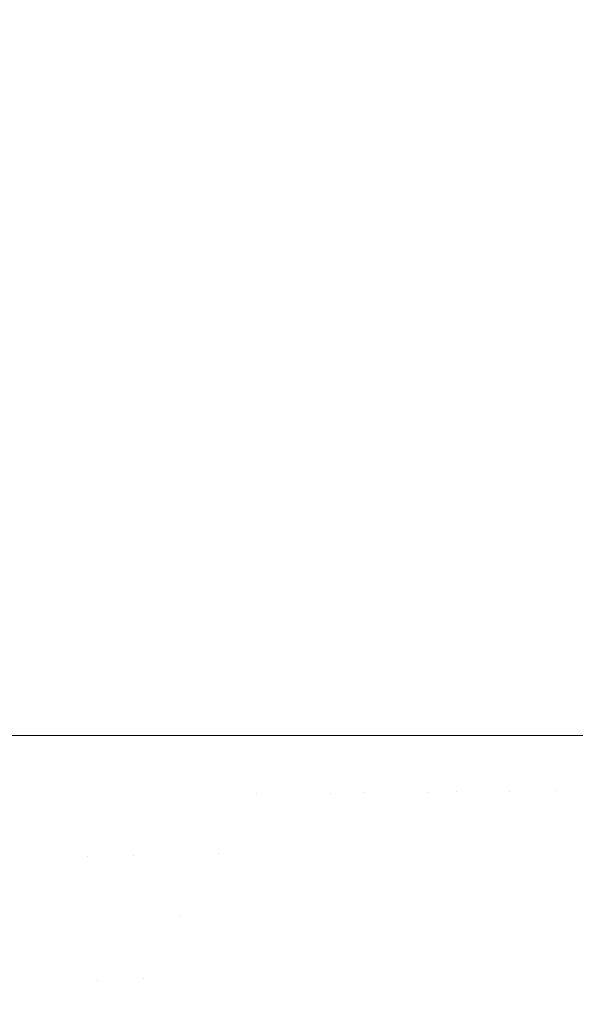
# Model space of a CAD drawing. Header units: centimetres. Extents: x -44.1 to 45.2, y 4.2 to 6.
# Tile 162 of 256: x -14.139 to -14.1064, y 4.6844 to 4.7423. Entities that reach past the tile are written whole.
import ezdxf

# ---------------------------------------------------------------- set-up
doc = ezdxf.new("R2010")
doc.units = ezdxf.units.CM
doc.header["$LTSCALE"] = 2.54
doc.layers.add('Lucido design-1', color=7, linetype='Continuous')

# ---------------------------------------------------------------- blocks, each defined once
blk = doc.blocks.new('Gruppo-4-1')
at = {"color": 7, "linetype": 'Continuous', "lineweight": 9}
blk.add_3dface([(-43.918995, 5.900212, -2276.22217), (-43.918995, 4.300212, -2276.22217), (45.04592, 4.300212, -2276.22217), (45.04592, 5.900212, -2276.22217)], dxfattribs=at)
for points, invisible_edges in [([(-14.140853, 5.900212, -2276.989936), (-14.137209, 5.900212, -2276.987522), (-14.137209, 4.700212, -2276.987522), (-14.140986, 4.700212, -2276.990024)], 10), ([(-14.135263, 4.700212, -2276.98612), (-14.137209, 4.700212, -2276.987522), (-14.137209, 5.900212, -2276.987522), (-14.134823, 5.900212, -2276.985803)], 10), ([(-14.134823, 5.900212, -2276.985803), (-14.132867, 5.900212, -2276.984394), (-14.132867, 4.700212, -2276.984394), (-14.135263, 4.700212, -2276.98612)], 10), ([(-14.132867, 5.900212, -2276.984394), (-14.131903, 5.900212, -2276.98364), (-14.128895, 4.700212, -2276.981289), (-14.130002, 4.700212, -2276.982154)], 10), ([(-14.130002, 4.700212, -2276.982154), (-14.132867, 4.700212, -2276.984394), (-14.132867, 5.900212, -2276.984394)], 10), ([(-14.131903, 5.900212, -2276.98364), (-14.128895, 5.900212, -2276.981289), (-14.128895, 4.700212, -2276.981289)], 10), ([(-14.128895, 5.900212, -2276.981289), (-14.126305, 5.900212, -2276.979095), (-14.125266, 4.700212, -2276.978215), (-14.127548, 4.700212, -2276.980148)], 10), ([(-14.127548, 4.700212, -2276.980148), (-14.128895, 4.700212, -2276.981289), (-14.128895, 5.900212, -2276.981289)], 10), ([(-14.126305, 5.900212, -2276.979095), (-14.125266, 5.900212, -2276.978215), (-14.125266, 4.700212, -2276.978215)], 10), ([(-14.125266, 5.900212, -2276.978215), (-14.123637, 5.900212, -2276.976719), (-14.122974, 4.700212, -2276.976112), (-14.125193, 4.700212, -2276.978147)], 10), ([(-14.125193, 4.700212, -2276.978147), (-14.125266, 4.700212, -2276.978215), (-14.125266, 5.900212, -2276.978215)], 10), ([(-14.123637, 5.900212, -2276.976719), (-14.121956, 5.900212, -2276.975178), (-14.121956, 4.700212, -2276.975178), (-14.122974, 4.700212, -2276.976112)], 10), ([(-14.120856, 4.700212, -2276.974085), (-14.121956, 4.700212, -2276.975178), (-14.121956, 5.900212, -2276.975178), (-14.121056, 5.900212, -2276.974284)], 10), ([(-14.121056, 5.900212, -2276.974284), (-14.11894, 5.900212, -2276.972183), (-14.11894, 4.700212, -2276.972183), (-14.120856, 4.700212, -2276.974085)], 10), ([(-14.11894, 5.900212, -2276.972183), (-14.116192, 5.900212, -2276.969229), (-14.116192, 4.700212, -2276.969229), (-14.118832, 4.700212, -2276.972067)], 10), ([(-14.118832, 4.700212, -2276.972067), (-14.11894, 4.700212, -2276.972183), (-14.11894, 5.900212, -2276.972183)], 10), ([(-14.116192, 5.900212, -2276.969229), (-14.113932, 5.900212, -2276.966602), (-14.113803, 4.700212, -2276.966451), (-14.115136, 4.700212, -2276.968002)], 10), ([(-14.115136, 4.700212, -2276.968002), (-14.116192, 4.700212, -2276.969229), (-14.116192, 5.900212, -2276.969229)], 10), ([(-14.113932, 5.900212, -2276.966602), (-14.113803, 5.900212, -2276.966451), (-14.113803, 4.700212, -2276.966451)], 10), ([(-14.111528, 4.700212, -2276.963589), (-14.113431, 4.700212, -2276.965984), (-14.113803, 5.900212, -2276.966451), (-14.111789, 5.900212, -2276.963917)], 10), ([(-14.113431, 4.700212, -2276.965984), (-14.113803, 4.700212, -2276.966451), (-14.113803, 5.900212, -2276.966451)], 10), ([(-14.111789, 5.900212, -2276.963917), (-14.111528, 5.900212, -2276.963589), (-14.111528, 4.700212, -2276.963589)], 10), ([(-14.111528, 5.900212, -2276.963589), (-14.109467, 5.900212, -2276.960771), (-14.109467, 4.700212, -2276.960771), (-14.110333, 4.700212, -2276.961955)], 10), ([(-14.110333, 4.700212, -2276.961955), (-14.111528, 4.700212, -2276.963589), (-14.111528, 5.900212, -2276.963589)], 10), ([(-14.107603, 5.900212, -2276.957998), (-14.107603, 4.700212, -2276.957998), (-14.109467, 4.700212, -2276.960771), (-14.109467, 5.900212, -2276.960771)], 5), ([(-14.107603, 5.900212, -2276.957998), (-14.105923, 5.900212, -2276.955266), (-14.105923, 4.700212, -2276.955266), (-14.107592, 4.700212, -2276.957979)], 10), ([(-14.107592, 4.700212, -2276.957979), (-14.107603, 4.700212, -2276.957998), (-14.107603, 5.900212, -2276.957998)], 10), ([(-14.137863, 4.693077, -2276.988101), (-14.140785, 4.693022, -2276.990039), (-14.140986, 4.700212, -2276.990024), (-14.137209, 4.700212, -2276.987522)], 11), ([(-14.13506, 4.69313, -2276.986141), (-14.137863, 4.693077, -2276.988101), (-14.137209, 4.700212, -2276.987522)], 11), ([(-14.137209, 4.700212, -2276.987522), (-14.135263, 4.700212, -2276.98612), (-14.13506, 4.69313, -2276.986141)], 10), ([(-14.13506, 4.69313, -2276.986141), (-14.135263, 4.700212, -2276.98612), (-14.132867, 4.700212, -2276.984394)], 9), ([(-14.132867, 4.700212, -2276.984394), (-14.132374, 4.693181, -2276.984163), (-14.13506, 4.69313, -2276.986141)], 11), ([(-14.132867, 4.700212, -2276.984394), (-14.130002, 4.700212, -2276.982154), (-14.129804, 4.69323, -2276.98217), (-14.132374, 4.693181, -2276.984163)], 14), ([(-14.129804, 4.69323, -2276.98217), (-14.130002, 4.700212, -2276.982154), (-14.128895, 4.700212, -2276.981289)], 9), ([(-14.127349, 4.693276, -2276.980164), (-14.129804, 4.69323, -2276.98217), (-14.128895, 4.700212, -2276.981289)], 11), ([(-14.128895, 4.700212, -2276.981289), (-14.127548, 4.700212, -2276.980148), (-14.127349, 4.693276, -2276.980164)], 10), ([(-14.127548, 4.700212, -2276.980148), (-14.125266, 4.700212, -2276.978215), (-14.125147, 4.696793, -2276.978149)], 10), ([(-14.125147, 4.696793, -2276.978149), (-14.127349, 4.693276, -2276.980164), (-14.127548, 4.700212, -2276.980148)], 11), ([(-14.125266, 4.700212, -2276.978215), (-14.125193, 4.700212, -2276.978147), (-14.125147, 4.696793, -2276.978149)], 10), ([(-14.125147, 4.696793, -2276.978149), (-14.125193, 4.700212, -2276.978147), (-14.122974, 4.700212, -2276.976112), (-14.122917, 4.696814, -2276.976126)], 13), ([(-14.122917, 4.696814, -2276.976126), (-14.122974, 4.700212, -2276.976112), (-14.121956, 4.700212, -2276.975178)], 9), ([(-14.120797, 4.696834, -2276.974099), (-14.122917, 4.696814, -2276.976126), (-14.121956, 4.700212, -2276.975178)], 11), ([(-14.121956, 4.700212, -2276.975178), (-14.120856, 4.700212, -2276.974085), (-14.120797, 4.696834, -2276.974099)], 10), ([(-14.120797, 4.696834, -2276.974099), (-14.120856, 4.700212, -2276.974085), (-14.11894, 4.700212, -2276.972183)], 9), ([(-14.11894, 4.700212, -2276.972183), (-14.118786, 4.696853, -2276.972069), (-14.120797, 4.696834, -2276.974099)], 11), ([(-14.11894, 4.700212, -2276.972183), (-14.118832, 4.700212, -2276.972067), (-14.118786, 4.696853, -2276.972069)], 10), ([(-14.118786, 4.696853, -2276.972069), (-14.118832, 4.700212, -2276.972067), (-14.116192, 4.700212, -2276.969229), (-14.116881, 4.69687, -2276.97004)], 13), ([(-14.11508, 4.696887, -2276.968013), (-14.116881, 4.69687, -2276.97004), (-14.116192, 4.700212, -2276.969229)], 11), ([(-14.116192, 4.700212, -2276.969229), (-14.115136, 4.700212, -2276.968002), (-14.11508, 4.696887, -2276.968013)], 10), ([(-14.11508, 4.696887, -2276.968013), (-14.115136, 4.700212, -2276.968002), (-14.113803, 4.700212, -2276.966451)], 9), ([(-14.113803, 4.700212, -2276.966451), (-14.11338, 4.696903, -2276.96599), (-14.11508, 4.696887, -2276.968013)], 11), ([(-14.113803, 4.700212, -2276.966451), (-14.113431, 4.700212, -2276.965984), (-14.11338, 4.696903, -2276.96599)], 10), ([(-14.11338, 4.696903, -2276.96599), (-14.113431, 4.700212, -2276.965984), (-14.111528, 4.700212, -2276.963589), (-14.111779, 4.696918, -2276.963974)], 13), ([(-14.110276, 4.696933, -2276.961965), (-14.111779, 4.696918, -2276.963974), (-14.111528, 4.700212, -2276.963589)], 11), ([(-14.111528, 4.700212, -2276.963589), (-14.110333, 4.700212, -2276.961955), (-14.110276, 4.696933, -2276.961965)], 10), ([(-14.110276, 4.696933, -2276.961965), (-14.110333, 4.700212, -2276.961955), (-14.109467, 4.700212, -2276.960771)], 9), ([(-14.109467, 4.700212, -2276.960771), (-14.108866, 4.696946, -2276.959966), (-14.110276, 4.696933, -2276.961965)], 11), ([(-14.107548, 4.696958, -2276.957979), (-14.108866, 4.696946, -2276.959966), (-14.109467, 4.700212, -2276.960771), (-14.107603, 4.700212, -2276.957998)], 11), ([(-14.107603, 4.700212, -2276.957998), (-14.107592, 4.700212, -2276.957979), (-14.107548, 4.696958, -2276.957979)], 10), ([(-14.107548, 4.696958, -2276.957979), (-14.107592, 4.700212, -2276.957979), (-14.105923, 4.700212, -2276.955266), (-14.10632, 4.69697, -2276.956004)], 13), ([(-14.118786, 4.696853, -2276.972069), (-14.11865, 4.693441, -2276.972069), (-14.120661, 4.693403, -2276.974099), (-14.120797, 4.696834, -2276.974099)], 15), ([(-14.116881, 4.69687, -2276.97004), (-14.116746, 4.693477, -2276.97004), (-14.11865, 4.693441, -2276.972069), (-14.118786, 4.696853, -2276.972069)], 15), ([(-14.11508, 4.696887, -2276.968013), (-14.114945, 4.693511, -2276.968013), (-14.116746, 4.693477, -2276.97004), (-14.116881, 4.69687, -2276.97004)], 15), ([(-14.11338, 4.696903, -2276.96599), (-14.113246, 4.693543, -2276.96599), (-14.114945, 4.693511, -2276.968013), (-14.11508, 4.696887, -2276.968013)], 15), ([(-14.111779, 4.696918, -2276.963974), (-14.111646, 4.693574, -2276.963974), (-14.113246, 4.693543, -2276.96599), (-14.11338, 4.696903, -2276.96599)], 15), ([(-14.110276, 4.696933, -2276.961965), (-14.110143, 4.693602, -2276.961965), (-14.111646, 4.693574, -2276.963974), (-14.111779, 4.696918, -2276.963974)], 15), ([(-14.108866, 4.696946, -2276.959966), (-14.108734, 4.693629, -2276.959966), (-14.110143, 4.693602, -2276.961965), (-14.110276, 4.696933, -2276.961965)], 15), ([(-14.107548, 4.696958, -2276.957979), (-14.107417, 4.693654, -2276.957979), (-14.108734, 4.693629, -2276.959966), (-14.108866, 4.696946, -2276.959966)], 15), ([(-14.10632, 4.69697, -2276.956004), (-14.106189, 4.693677, -2276.956004), (-14.107417, 4.693654, -2276.957979), (-14.107548, 4.696958, -2276.957979)], 15), ([(-14.125147, 4.696793, -2276.978149), (-14.125008, 4.693321, -2276.978149), (-14.127349, 4.693276, -2276.980164)], 11), ([(-14.122917, 4.696814, -2276.976126), (-14.12278, 4.693363, -2276.976126), (-14.125008, 4.693321, -2276.978149), (-14.125147, 4.696793, -2276.978149)], 15), ([(-14.120797, 4.696834, -2276.974099), (-14.120661, 4.693403, -2276.974099), (-14.12278, 4.693363, -2276.976126), (-14.122917, 4.696814, -2276.976126)], 15), ([(-14.122545, 4.689859, -2276.976126), (-14.12278, 4.693363, -2276.976126), (-14.120661, 4.693403, -2276.974099), (-14.120428, 4.68992, -2276.974099)], 15), ([(-14.120428, 4.68992, -2276.974099), (-14.120661, 4.693403, -2276.974099), (-14.11865, 4.693441, -2276.972069), (-14.118419, 4.689978, -2276.972069)], 15), ([(-14.118419, 4.689978, -2276.972069), (-14.11865, 4.693441, -2276.972069), (-14.116746, 4.693477, -2276.97004), (-14.116516, 4.690032, -2276.97004)], 15), ([(-14.116516, 4.690032, -2276.97004), (-14.116746, 4.693477, -2276.97004), (-14.114945, 4.693511, -2276.968013), (-14.114716, 4.690084, -2276.968013)], 15), ([(-14.114716, 4.690084, -2276.968013), (-14.114945, 4.693511, -2276.968013), (-14.113246, 4.693543, -2276.96599), (-14.113018, 4.690132, -2276.96599)], 15), ([(-14.113018, 4.690132, -2276.96599), (-14.113246, 4.693543, -2276.96599), (-14.111646, 4.693574, -2276.963974), (-14.111419, 4.690178, -2276.963974)], 15), ([(-14.111419, 4.690178, -2276.963974), (-14.111646, 4.693574, -2276.963974), (-14.110143, 4.693602, -2276.961965), (-14.109917, 4.690221, -2276.961965)], 15), ([(-14.109917, 4.690221, -2276.961965), (-14.110143, 4.693602, -2276.961965), (-14.108734, 4.693629, -2276.959966), (-14.108509, 4.690262, -2276.959966)], 15), ([(-14.108509, 4.690262, -2276.959966), (-14.108734, 4.693629, -2276.959966), (-14.107417, 4.693654, -2276.957979), (-14.107193, 4.690299, -2276.957979)], 15), ([(-14.107193, 4.690299, -2276.957979), (-14.107417, 4.693654, -2276.957979), (-14.106189, 4.693677, -2276.956004), (-14.105965, 4.690335, -2276.956004)], 15), ([(-14.13727, 4.685723, -2276.988101), (-14.140187, 4.685611, -2276.990039), (-14.140785, 4.693022, -2276.990039), (-14.137863, 4.693077, -2276.988101)], 15), ([(-14.137863, 4.693077, -2276.988101), (-14.13506, 4.69313, -2276.986141), (-14.134471, 4.685831, -2276.986141), (-14.13727, 4.685723, -2276.988101)], 15), ([(-14.131789, 4.685934, -2276.984163), (-14.134471, 4.685831, -2276.986141), (-14.13506, 4.69313, -2276.986141), (-14.132374, 4.693181, -2276.984163)], 15), ([(-14.132374, 4.693181, -2276.984163), (-14.129804, 4.69323, -2276.98217), (-14.129565, 4.689658, -2276.98217)], 11), ([(-14.129565, 4.689658, -2276.98217), (-14.131789, 4.685934, -2276.984163), (-14.132374, 4.693181, -2276.984163)], 11), ([(-14.129565, 4.689658, -2276.98217), (-14.129804, 4.69323, -2276.98217), (-14.127349, 4.693276, -2276.980164), (-14.127112, 4.689728, -2276.980164)], 15), ([(-14.127112, 4.689728, -2276.980164), (-14.127349, 4.693276, -2276.980164), (-14.125008, 4.693321, -2276.978149), (-14.124773, 4.689795, -2276.978149)], 15), ([(-14.124773, 4.689795, -2276.978149), (-14.125008, 4.693321, -2276.978149), (-14.12278, 4.693363, -2276.976126), (-14.122545, 4.689859, -2276.976126)], 15), ([(-14.120428, 4.68992, -2276.974099), (-14.120095, 4.686385, -2276.974099), (-14.12221, 4.686304, -2276.976126), (-14.122545, 4.689859, -2276.976126)], 15), ([(-14.118419, 4.689978, -2276.972069), (-14.118087, 4.686462, -2276.972069), (-14.120095, 4.686385, -2276.974099), (-14.120428, 4.68992, -2276.974099)], 15), ([(-14.116516, 4.690032, -2276.97004), (-14.116186, 4.686536, -2276.97004), (-14.118087, 4.686462, -2276.972069), (-14.118419, 4.689978, -2276.972069)], 15), ([(-14.114716, 4.690084, -2276.968013), (-14.114388, 4.686605, -2276.968013), (-14.116186, 4.686536, -2276.97004), (-14.116516, 4.690032, -2276.97004)], 15), ([(-14.113018, 4.690132, -2276.96599), (-14.112692, 4.68667, -2276.96599), (-14.114388, 4.686605, -2276.968013), (-14.114716, 4.690084, -2276.968013)], 15), ([(-14.111419, 4.690178, -2276.963974), (-14.111094, 4.686732, -2276.963974), (-14.112692, 4.68667, -2276.96599), (-14.113018, 4.690132, -2276.96599)], 15), ([(-14.109917, 4.690221, -2276.961965), (-14.109594, 4.68679, -2276.961965), (-14.111094, 4.686732, -2276.963974), (-14.111419, 4.690178, -2276.963974)], 15), ([(-14.108509, 4.690262, -2276.959966), (-14.108187, 4.686844, -2276.959966), (-14.109594, 4.68679, -2276.961965), (-14.109917, 4.690221, -2276.961965)], 15), ([(-14.107193, 4.690299, -2276.957979), (-14.106872, 4.686895, -2276.957979), (-14.108187, 4.686844, -2276.959966), (-14.108509, 4.690262, -2276.959966)], 15), ([(-14.105965, 4.690335, -2276.956004), (-14.105645, 4.686942, -2276.956004), (-14.106872, 4.686895, -2276.957979), (-14.107193, 4.690299, -2276.957979)], 15), ([(-14.129565, 4.689658, -2276.98217), (-14.129223, 4.686033, -2276.98217), (-14.131789, 4.685934, -2276.984163)], 11), ([(-14.127112, 4.689728, -2276.980164), (-14.126773, 4.686128, -2276.980164), (-14.129223, 4.686033, -2276.98217), (-14.129565, 4.689658, -2276.98217)], 15), ([(-14.124773, 4.689795, -2276.978149), (-14.124435, 4.686218, -2276.978149), (-14.126773, 4.686128, -2276.980164), (-14.127112, 4.689728, -2276.980164)], 15), ([(-14.122545, 4.689859, -2276.976126), (-14.12221, 4.686304, -2276.976126), (-14.124435, 4.686218, -2276.978149), (-14.124773, 4.689795, -2276.978149)], 15), ([(-14.119656, 4.682798, -2276.974099), (-14.120095, 4.686385, -2276.974099), (-14.118087, 4.686462, -2276.972069), (-14.117651, 4.682896, -2276.972069)], 15), ([(-14.117651, 4.682896, -2276.972069), (-14.118087, 4.686462, -2276.972069), (-14.116186, 4.686536, -2276.97004), (-14.115752, 4.682988, -2276.97004)], 15), ([(-14.115752, 4.682988, -2276.97004), (-14.116186, 4.686536, -2276.97004), (-14.114388, 4.686605, -2276.968013), (-14.113956, 4.683076, -2276.968013)], 15), ([(-14.113956, 4.683076, -2276.968013), (-14.114388, 4.686605, -2276.968013), (-14.112692, 4.68667, -2276.96599), (-14.112262, 4.683158, -2276.96599)], 15), ([(-14.112262, 4.683158, -2276.96599), (-14.112692, 4.68667, -2276.96599), (-14.111094, 4.686732, -2276.963974), (-14.110667, 4.683235, -2276.963974)], 15), ([(-14.110667, 4.683235, -2276.963974), (-14.111094, 4.686732, -2276.963974), (-14.109594, 4.68679, -2276.961965), (-14.109168, 4.683308, -2276.961965)], 15), ([(-14.109168, 4.683308, -2276.961965), (-14.109594, 4.68679, -2276.961965), (-14.108187, 4.686844, -2276.959966), (-14.107763, 4.683377, -2276.959966)], 15), ([(-14.107763, 4.683377, -2276.959966), (-14.108187, 4.686844, -2276.959966), (-14.106872, 4.686895, -2276.957979), (-14.106449, 4.68344, -2276.957979)], 15), ([(-14.106449, 4.68344, -2276.957979), (-14.106872, 4.686895, -2276.957979), (-14.105645, 4.686942, -2276.956004), (-14.105224, 4.6835, -2276.956004)], 15), ([(-14.134471, 4.685831, -2276.986141), (-14.131789, 4.685934, -2276.984163), (-14.131336, 4.682231, -2276.984163)], 11), ([(-14.131336, 4.682231, -2276.984163), (-14.131789, 4.685934, -2276.984163), (-14.129223, 4.686033, -2276.98217), (-14.128773, 4.682355, -2276.98217)], 15), ([(-14.128773, 4.682355, -2276.98217), (-14.129223, 4.686033, -2276.98217), (-14.126773, 4.686128, -2276.980164), (-14.126326, 4.682474, -2276.980164)], 15), ([(-14.126326, 4.682474, -2276.980164), (-14.126773, 4.686128, -2276.980164), (-14.124435, 4.686218, -2276.978149), (-14.123991, 4.682588, -2276.978149)], 15), ([(-14.123991, 4.682588, -2276.978149), (-14.124435, 4.686218, -2276.978149), (-14.12221, 4.686304, -2276.976126), (-14.121769, 4.682696, -2276.976126)], 15), ([(-14.121769, 4.682696, -2276.976126), (-14.12221, 4.686304, -2276.976126), (-14.120095, 4.686385, -2276.974099), (-14.119656, 4.682798, -2276.974099)], 15), ([(-14.136235, 4.678153, -2276.988101), (-14.139144, 4.677981, -2276.990039), (-14.140187, 4.685611, -2276.990039), (-14.13727, 4.685723, -2276.988101)], 15), ([(-14.13727, 4.685723, -2276.988101), (-14.134471, 4.685831, -2276.986141), (-14.133444, 4.678317, -2276.986141), (-14.136235, 4.678153, -2276.988101)], 15), ([(-14.131336, 4.682231, -2276.984163), (-14.133444, 4.678317, -2276.986141), (-14.134471, 4.685831, -2276.986141)], 11)]:
    blk.add_3dface(points, dxfattribs=dict(at, invisible_edges=invisible_edges))
blk = doc.blocks.new('Gruppo-5-1')
at = {"color": 7}
blk.add_blockref('Gruppo-4-1', (0, 0), dxfattribs=at)

msp = doc.modelspace()

# ---------------------------------------------------------------- block references
at = {"layer": 'Lucido design-1', "color": 7}
msp.add_blockref('Gruppo-5-1', (0, 0), dxfattribs=at)

doc.saveas('drawing.dxf')
